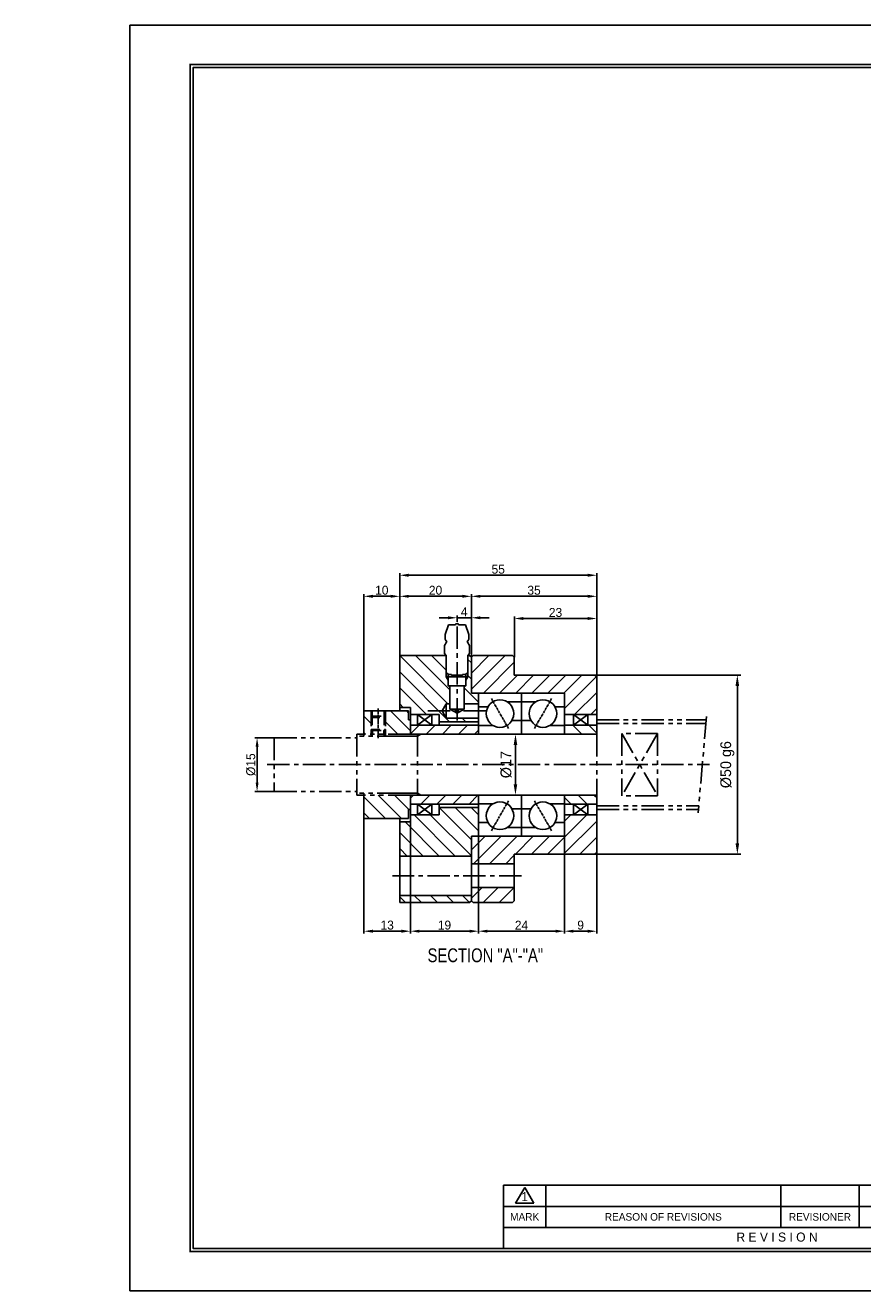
# Model space of a CAD drawing. Header units: millimetres. Extents: x -29 to 5648, y -387 to 3949.
# Tile 1 of 6: x -29 to 205, y 0 to 353. Entities that reach past the tile are written whole.
import ezdxf
from ezdxf.enums import TextEntityAlignment as Align

# ---------------------------------------------------------------- set-up
doc = ezdxf.new("R2010")
doc.units = ezdxf.units.MM
for name, pattern in [('CENTER', [2, 1.25, -0.25, 0.25, -0.25]), ('DASHED', [0.75, 0.5, -0.25]), ('PHANTOM', [2.5, 1.25, -0.25, 0.25, -0.25, 0.25, -0.25])]:
    doc.linetypes.add(name, pattern=pattern)
doc.layers.get('0').update_dxf_attribs({"linetype": 'CONTINUOUS'})
doc.layers.get('Defpoints').update_dxf_attribs({"linetype": 'CONTINUOUS'})
for name, color, linetype in [('1', 1, 'CENTER'), ('5', 7, 'CONTINUOUS'), ('7', 7, 'CONTINUOUS'), ('center', 1, 'CENTER'), ('hidden', 2, 'DASHED'), ('OUTLINE', 7, 'CONTINUOUS'), ('phantom', 6, 'PHANTOM')]:
    doc.layers.add(name, color=color, linetype=linetype)
doc.dimstyles.new('2.5', dxfattribs={"dimtxt": 2.5, "dimasz": 2.5, "dimexe": 0.6, "dimexo": 0, "dimgap": 0.4, "dimtad": 1, "dimdec": 3, "dimzin": 11, "dimdsep": 46, "dimtxsty": 'Standard', "dimcen": 0, "dimclrd": 5, "dimclre": 5, "dimclrt": 3, "dimadec": 0, "dimazin": 0, "dimtfac": 0.6, "dimtdec": 3, "dimtmove": 0, "dimatfit": 3, "dimfxl": 1.25, "dimtolj": 1, "dimtzin": 11, "dimarcsym": 0})
doc.dimstyles.new('3', dxfattribs={"dimtxt": 3, "dimasz": 3, "dimexe": 1, "dimexo": 0, "dimgap": 1, "dimtad": 1, "dimdec": 3, "dimzin": 11, "dimdsep": 46, "dimtxsty": 'Standard', "dimcen": 0, "dimclrd": 5, "dimclre": 5, "dimclrt": 3, "dimadec": 0, "dimazin": 0, "dimtfac": 0.6, "dimtdec": 3, "dimtmove": 0, "dimatfit": 3, "dimfxl": 1.25, "dimtolj": 1, "dimtzin": 11, "dimarcsym": 0})
pattern_1 = [(45, (-893.3792, 27.897), (-2.245064, 2.245064), [])]
pattern_2 = [(135, (-893.3792, 27.897), (-2.245064, -2.245064), [])]

# ---------------------------------------------------------------- blocks, each defined once
blk = doc.blocks.new('란표제')
at = {"layer": '5', "ltscale": 0.5}
blk.add_line((80.6, 22.75), (80.6, 9.1), dxfattribs=at)
at = {"layer": '7', "color": 0}
for p, q in [((386.1, 273), (0, 273)), ((0, 273), (0, 0)), ((0, 0), (386.1, 0))]:
    blk.add_line(p, q, dxfattribs=at)
at = {"layer": '7'}
for p, q in [((208, 22.75), (80.6, 22.75)), ((83.2, 18.86), (85.15, 22.24)), ((85.15, 22.24), (87.1, 18.86)), ((89.7, 22.75), (89.7, 13.65)), ((140.4, 22.75), (140.4, 13.65)), ((157.3, 22.75), (157.3, 13.65)), ((191.1, 18.2), (80.6, 18.2)), ((83.2, 18.86), (87.1, 18.86)), ((191.1, 13.65), (80.6, 13.65))]:
    blk.add_line(p, q, dxfattribs=at)
at = {"layer": '7', "const_width": 0.325}
blk.add_lwpolyline([(377.65, 8.45), (377.65, 264.55), (13, 264.55), (13, 8.45)], close=True, dxfattribs=at)
at = {"layer": '7'}
blk.add_lwpolyline([(377, 9.1), (377, 263.9), (13.65, 263.9), (13.65, 9.1)], close=True, dxfattribs=at)
at = {"layer": '5', "ltscale": 0.5}
for tag, p, height in [('TITLE', (308.32, 31.73), 3.25), ('도번', (326.54, 20.34), 3.25), ('SCALE', (329.92, 12.42), 1.56), ('DATE', (360.13, 12.36), 1.56)]:
    blk.add_attdef(tag, p, '', height=height, dxfattribs=at)
at = {"layer": '7'}
for s, height, p in [('1', 1.95, (85.15, 20.29)), ('MARK', 1.625, (85.15, 15.93)), ('REASON OF REVISIONS', 1.625, (115.05, 15.93)), ('REVISIONER', 1.625, (148.85, 15.93)), ('R E V I S I O N', 1.95, (139.59, 11.57))]:
    blk.add_text(s, height=height, dxfattribs=at).set_placement(p, align=Align.MIDDLE_CENTER)
for tag, p in [('필렛', (233.03, 14.17)), ('모따기', (233.03, 10.79))]:
    blk.add_attdef(tag, text='', height=1.5, dxfattribs=at).set_placement(p, align=Align.MIDDLE_LEFT)
blk = doc.blocks.new('*D2761')
at = {"color": 5, "lineweight": -2, "ltscale": 5}
for p, q in [((95.29, 176.85), (95.29, 194.44)), ((130.29, 171.33), (130.29, 194.44)), ((127.79, 193.84), (97.79, 193.84))]:
    blk.add_line(p, q, dxfattribs=at)
at = {"color": 5}
for points in [[(97.79, 194.26), (97.79, 193.43), (95.29, 193.84)], [(127.79, 193.43), (127.79, 194.26), (130.29, 193.84)]]:
    blk.add_solid(points, dxfattribs=at)
at = {"layer": 'Defpoints', "color": 0}
for p in [(95.29, 193.84), (95.29, 176.85), (130.29, 171.33)]:
    blk.add_point(p, dxfattribs=at)
at = {"color": 3, "ltscale": 5, "insert": (112.79, 195.52), "char_height": 2.5, "attachment_point": 5}
blk.add_mtext('\\A1;35', dxfattribs=at)
blk = doc.blocks.new('*D2762')
at = {"color": 5, "lineweight": -2, "ltscale": 5}
for p, q in [((107.29, 176.85), (107.29, 188.24)), ((109.79, 187.64), (127.79, 187.64)), ((130.29, 171.33), (130.29, 188.24))]:
    blk.add_line(p, q, dxfattribs=at)
at = {"color": 5}
for points in [[(109.79, 188.06), (109.79, 187.23), (107.29, 187.64)], [(127.79, 187.23), (127.79, 188.06), (130.29, 187.64)]]:
    blk.add_solid(points, dxfattribs=at)
at = {"layer": 'Defpoints', "color": 0}
for p in [(130.29, 187.64), (107.29, 176.85), (130.29, 171.33)]:
    blk.add_point(p, dxfattribs=at)
at = {"color": 3, "ltscale": 5, "insert": (118.79, 189.32), "char_height": 2.5, "attachment_point": 5}
blk.add_mtext('\\A1;23', dxfattribs=at)
blk = doc.blocks.new('*D2763')
at = {"color": 5, "lineweight": -2, "ltscale": 5}
for p, q in [((75.29, 177.35), (75.29, 194.44)), ((95.29, 176.85), (95.29, 194.44)), ((92.79, 193.84), (77.79, 193.84))]:
    blk.add_line(p, q, dxfattribs=at)
at = {"color": 5}
for points in [[(77.79, 194.26), (77.79, 193.43), (75.29, 193.84)], [(92.79, 193.43), (92.79, 194.26), (95.29, 193.84)]]:
    blk.add_solid(points, dxfattribs=at)
at = {"layer": 'Defpoints', "color": 0}
for p in [(75.29, 193.84), (75.29, 177.35), (95.29, 176.85)]:
    blk.add_point(p, dxfattribs=at)
at = {"color": 3, "ltscale": 5, "insert": (85.29, 195.52), "char_height": 2.5, "attachment_point": 5}
blk.add_mtext('\\A1;20', dxfattribs=at)
blk = doc.blocks.new('*D2764')
at = {"color": 5, "lineweight": -2, "ltscale": 5}
for p, q in [((65.29, 161.56), (65.29, 194.44)), ((75.29, 177.35), (75.29, 194.44)), ((72.79, 193.84), (67.79, 193.84))]:
    blk.add_line(p, q, dxfattribs=at)
at = {"color": 5}
for points in [[(67.79, 194.26), (67.79, 193.43), (65.29, 193.84)], [(72.79, 193.43), (72.79, 194.26), (75.29, 193.84)]]:
    blk.add_solid(points, dxfattribs=at)
at = {"layer": 'Defpoints', "color": 0}
for p in [(65.29, 193.84), (75.29, 177.35), (65.29, 161.56)]:
    blk.add_point(p, dxfattribs=at)
at = {"color": 3, "ltscale": 5, "insert": (70.29, 195.53), "char_height": 2.5, "attachment_point": 5}
blk.add_mtext('\\A1;10', dxfattribs=at)
blk = doc.blocks.new('*D2765')
at = {"color": 5, "lineweight": -2, "ltscale": 5}
for p, q in [((88.79, 187.85), (86.29, 187.85)), ((91.29, 187.75), (91.29, 188.45)), ((91.29, 187.85), (95.29, 187.85)), ((95.29, 187.89), (95.29, 187.25)), ((97.79, 187.85), (100.29, 187.85))]:
    blk.add_line(p, q, dxfattribs=at)
at = {"color": 5}
for points in [[(88.79, 187.43), (88.79, 188.27), (91.29, 187.85)], [(97.79, 188.27), (97.79, 187.43), (95.29, 187.85)]]:
    blk.add_solid(points, dxfattribs=at)
at = {"layer": 'Defpoints', "color": 0}
for p in [(91.29, 187.75), (95.29, 187.89), (95.29, 187.85)]:
    blk.add_point(p, dxfattribs=at)
at = {"color": 3, "ltscale": 5, "insert": (93.29, 189.53), "char_height": 2.5, "attachment_point": 5}
blk.add_mtext('\\A1;4', dxfattribs=at)
blk = doc.blocks.new('*D2766')
at = {"color": 5, "lineweight": -2, "ltscale": 5}
for p, q in [((121.29, 126.85), (121.29, 99.75)), ((130.29, 122.36), (130.29, 99.75)), ((123.79, 100.35), (127.79, 100.35))]:
    blk.add_line(p, q, dxfattribs=at)
at = {"color": 5}
for points in [[(123.79, 100.77), (123.79, 99.94), (121.29, 100.35)], [(127.79, 99.94), (127.79, 100.77), (130.29, 100.35)]]:
    blk.add_solid(points, dxfattribs=at)
at = {"layer": 'Defpoints', "color": 0}
for p in [(121.29, 126.85), (130.29, 122.36), (130.29, 100.35)]:
    blk.add_point(p, dxfattribs=at)
at = {"color": 3, "ltscale": 5, "insert": (125.79, 102.04), "char_height": 2.5, "attachment_point": 5}
blk.add_mtext('\\A1;9', dxfattribs=at)
blk = doc.blocks.new('*D2767')
at = {"color": 5, "lineweight": -2, "ltscale": 5}
for p, q in [((97.29, 126.85), (97.29, 99.75)), ((121.29, 126.85), (121.29, 99.75)), ((118.79, 100.35), (99.79, 100.35))]:
    blk.add_line(p, q, dxfattribs=at)
at = {"color": 5}
for points in [[(99.79, 100.77), (99.79, 99.94), (97.29, 100.35)], [(118.79, 99.94), (118.79, 100.77), (121.29, 100.35)]]:
    blk.add_solid(points, dxfattribs=at)
at = {"layer": 'Defpoints', "color": 0}
for p in [(97.29, 126.85), (121.29, 126.85), (97.29, 100.35)]:
    blk.add_point(p, dxfattribs=at)
at = {"color": 3, "ltscale": 5, "insert": (109.29, 102.04), "char_height": 2.5, "attachment_point": 5}
blk.add_mtext('\\A1;24', dxfattribs=at)
blk = doc.blocks.new('*D2768')
at = {"color": 5, "lineweight": -2, "ltscale": 5}
for p, q in [((78.29, 130.85), (78.29, 99.75)), ((97.29, 126.85), (97.29, 99.75)), ((94.79, 100.35), (80.79, 100.35))]:
    blk.add_line(p, q, dxfattribs=at)
at = {"color": 5}
for points in [[(80.79, 100.77), (80.79, 99.94), (78.29, 100.35)], [(94.79, 99.94), (94.79, 100.77), (97.29, 100.35)]]:
    blk.add_solid(points, dxfattribs=at)
at = {"layer": 'Defpoints', "color": 0}
for p in [(78.29, 130.85), (97.29, 126.85), (78.29, 100.35)]:
    blk.add_point(p, dxfattribs=at)
at = {"color": 3, "ltscale": 5, "insert": (87.79, 102.04), "char_height": 2.5, "attachment_point": 5}
blk.add_mtext('\\A1;19', dxfattribs=at)
blk = doc.blocks.new('*D2769')
at = {"color": 5, "lineweight": -2, "ltscale": 5}
for p, q in [((65.29, 133.42), (65.29, 99.75)), ((78.29, 132.85), (78.29, 99.75)), ((75.79, 100.35), (67.79, 100.35))]:
    blk.add_line(p, q, dxfattribs=at)
at = {"color": 5}
for points in [[(67.79, 100.77), (67.79, 99.94), (65.29, 100.35)], [(75.79, 99.94), (75.79, 100.77), (78.29, 100.35)]]:
    blk.add_solid(points, dxfattribs=at)
at = {"layer": 'Defpoints', "color": 0}
for p in [(65.29, 133.42), (78.29, 132.85), (65.29, 100.35)]:
    blk.add_point(p, dxfattribs=at)
at = {"color": 3, "ltscale": 5, "insert": (71.79, 102.04), "char_height": 2.5, "attachment_point": 5}
blk.add_mtext('\\A1;13', dxfattribs=at)
blk = doc.blocks.new('*D2770')
at = {"color": 5, "lineweight": -2, "ltscale": 5}
for p, q in [((75.29, 177.35), (75.29, 200.32)), ((77.79, 199.72), (127.79, 199.72)), ((130.29, 171.33), (130.29, 200.32))]:
    blk.add_line(p, q, dxfattribs=at)
at = {"color": 5}
for points in [[(77.79, 200.14), (77.79, 199.3), (75.29, 199.72)], [(127.79, 199.3), (127.79, 200.14), (130.29, 199.72)]]:
    blk.add_solid(points, dxfattribs=at)
at = {"layer": 'Defpoints', "color": 0}
for p in [(130.29, 199.72), (75.29, 177.35), (130.29, 171.33)]:
    blk.add_point(p, dxfattribs=at)
at = {"color": 3, "ltscale": 5, "insert": (102.79, 201.4), "char_height": 2.5, "attachment_point": 5}
blk.add_mtext('\\A1;55', dxfattribs=at)
blk = doc.blocks.new('*D2771')
at = {"color": 5, "lineweight": -2, "ltscale": 5}
for p, q in [((40.29, 154.35), (34.88, 154.35)), ((35.48, 151.85), (35.48, 141.85)), ((40.29, 139.35), (34.88, 139.35))]:
    blk.add_line(p, q, dxfattribs=at)
at = {"color": 5}
for points in [[(35.9, 151.85), (35.07, 151.85), (35.48, 154.35)], [(35.07, 141.85), (35.9, 141.85), (35.48, 139.35)]]:
    blk.add_solid(points, dxfattribs=at)
at = {"layer": 'Defpoints', "color": 0}
for p in [(40.29, 154.35), (35.48, 139.35), (40.29, 139.35)]:
    blk.add_point(p, dxfattribs=at)
at = {"color": 3, "ltscale": 5, "insert": (33.74, 146.85), "char_height": 2.5, "attachment_point": 5, "rotation": 90}
blk.add_mtext('\\A1;%%C15', dxfattribs=at)
blk = doc.blocks.new('*D2773')
at = {"color": 5, "lineweight": -2, "ltscale": 5}
for p, q in [((108.93, 155.35), (106.6, 155.35)), ((107.6, 152.35), (107.6, 141.35)), ((106.66, 138.35), (108.6, 138.35))]:
    blk.add_line(p, q, dxfattribs=at)
at = {"color": 5}
for points in [[(108.1, 152.35), (107.1, 152.35), (107.6, 155.35)], [(107.1, 141.35), (108.1, 141.35), (107.6, 138.35)]]:
    blk.add_solid(points, dxfattribs=at)
at = {"layer": 'Defpoints', "color": 0}
for p in [(108.93, 155.35), (106.66, 138.35), (107.6, 138.35)]:
    blk.add_point(p, dxfattribs=at)
at = {"color": 3, "ltscale": 5, "insert": (104.99, 146.85), "char_height": 3, "attachment_point": 5, "rotation": 90}
blk.add_mtext('\\A1;%%c17', dxfattribs=at)
blk = doc.blocks.new('*D2774')
at = {"color": 5, "lineweight": -2, "ltscale": 5}
for p, q in [((129.77, 171.85), (170.54, 171.85)), ((169.54, 168.85), (169.54, 124.85)), ((129.77, 121.85), (170.54, 121.85))]:
    blk.add_line(p, q, dxfattribs=at)
at = {"color": 5}
for points in [[(170.04, 168.85), (169.04, 168.85), (169.54, 171.85)], [(169.04, 124.85), (170.04, 124.85), (169.54, 121.85)]]:
    blk.add_solid(points, dxfattribs=at)
at = {"layer": 'Defpoints', "color": 0}
for p in [(129.77, 171.85), (129.77, 121.85), (169.54, 121.85)]:
    blk.add_point(p, dxfattribs=at)
at = {"color": 3, "ltscale": 5, "insert": (166.75, 146.85), "char_height": 3, "attachment_point": 5, "rotation": 90}
blk.add_mtext('\\A1;%%c50 g6', dxfattribs=at)

msp = doc.modelspace()

# ---------------------------------------------------------------- hatches: boundary and pattern name
at = {"ltscale": 5, "transparency": 33554687}
h = msp.add_hatch(dxfattribs=at)
h.set_pattern_fill('ANSI31', color=5, angle=90, style=0)
h.set_pattern_definition(pattern_2)
h.paths.add_polyline_path([(88.2855, 176.8459), (87.7855, 177.3458), (75.2855, 177.3458), (75.2855, 162.8458), (78.2855, 162.8458), (78.2855, 160.8458), (80.2855, 160.8458), (84.2855, 160.8458), (86.2855, 160.8458), (86.2855, 158.8458), (97.2855, 158.8458), (97.2855, 159.8458), (88.2855, 159.8458), (87.1307, 161.8458), (88.2855, 163.8458), (89.2855, 163.8458), (89.2855, 168.6222), (88.8268, 168.8871), (88.8268, 170.4084), (88.2855, 171.3458), (88.2855, 172.6094)])
h.paths.add_polyline_path([(95.2855, 166.8458), (95.2855, 176.8458), (94.7855, 177.3458), (94.2855, 176.8459), (94.2855, 172.6094), (94.2855, 171.3458), (93.7442, 170.4084), (93.7442, 168.8871), (93.2855, 168.6222), (93.2855, 163.8458), (97.2855, 163.8458), (97.2855, 166.8458)])
h.paths.add_polyline_path([(95.2855, 126.8458), (97.2855, 126.8458), (97.2855, 130.6783), (97.2855, 134.8458), (86.2855, 134.8458), (86.2855, 132.8458), (84.2855, 132.8458), (80.2855, 132.8458), (78.2855, 132.8458), (78.2855, 130.8458), (75.2855, 130.8458), (75.2855, 121.3458), (95.2855, 121.3458)])
h.paths.add_polyline_path([(95.2855, 110.3458), (75.2855, 110.3458), (75.2855, 108.3458), (94.7855, 108.3458), (95.2855, 108.8442)])
h = msp.add_hatch(dxfattribs=at)
h.set_pattern_fill('ANSI31', color=5, style=0)
h.set_pattern_definition(pattern_1)
h.paths.add_polyline_path([(121.2855, 163.0133), (121.2855, 160.8458), (123.7855, 160.8458), (127.7855, 160.8458), (128.2855, 160.8458), (130.2855, 160.8458), (130.2855, 171.3344), (129.7741, 171.8458), (107.2855, 171.8458), (107.2855, 174.5458), (107.2855, 176.8458), (106.7855, 177.3458), (95.7855, 177.3458), (95.2855, 176.8458), (95.2855, 166.8458), (97.2855, 166.8458), (109.2855, 166.8458), (121.2855, 166.8458)])
h.paths.add_polyline_path([(121.2855, 130.6783), (121.2855, 126.8458), (109.2855, 126.8458), (97.2855, 126.8458), (95.2855, 126.8458), (95.2855, 121.3458), (95.2855, 119.1458), (107.2855, 119.1458), (107.2855, 121.8458), (129.7741, 121.8458), (130.2855, 122.3573), (130.2855, 132.8458), (128.2855, 132.8458), (127.7855, 132.8458), (123.7855, 132.8458), (121.2855, 132.8458)])
h.paths.add_polyline_path([(95.2855, 108.8442), (95.7741, 108.3458), (106.7741, 108.3458), (107.2855, 108.8573), (107.2855, 112.5458), (95.2855, 112.5458), (95.2855, 110.3458)])
h = msp.add_hatch(dxfattribs=at)
h.set_pattern_fill('ANSI31', color=5, angle=90, style=0)
h.set_pattern_definition(pattern_2)
h.paths.add_polyline_path([(71.2855, 161.8458), (71.2855, 160.0458), (71.2855, 156.6458), (71.2855, 155.3458), (78.2855, 155.3458), (78.2855, 157.8458), (78.2855, 159.3458), (77.7855, 159.3458), (77.7855, 161.8458), (75.2855, 161.8458)])
h.paths.add_polyline_path([(65.5741, 161.8458), (65.2855, 161.5573), (65.2855, 155.3458), (67.2855, 155.3458), (67.2855, 156.6458), (67.2855, 160.0458), (67.2855, 161.8458)])
h.paths.add_polyline_path([(78.2855, 138.3458), (65.2855, 138.3458), (65.2855, 132.1344), (65.5741, 131.8458), (75.2855, 131.8458), (77.7855, 131.8458), (77.7855, 134.3458), (78.2855, 134.3458), (78.2855, 135.8458)])
h = msp.add_hatch(dxfattribs=at)
h.set_pattern_fill('ANSI31', color=5, style=0)
h.set_pattern_definition(pattern_1)
h.paths.add_polyline_path([(97.2855, 155.3458), (97.2855, 157.7746), (97.2855, 157.8458), (86.2855, 157.8458), (84.2855, 157.8458), (80.2855, 157.8458), (78.2855, 157.8458), (78.2855, 155.3458), (90.2855, 155.3458), (91.1515, 155.3458)])
h.paths.add_polyline_path([(86.2855, 135.8458), (97.2855, 135.8458), (97.2855, 135.9171), (97.2855, 138.3458), (91.1515, 138.3458), (90.2855, 138.3458), (78.2855, 138.3458), (78.2855, 135.8458), (80.2855, 135.8458), (84.2855, 135.8458)])
h = msp.add_hatch(dxfattribs=at)
h.set_pattern_fill('ANSI31', color=5, angle=90, style=0)
h.set_pattern_definition([(135, (73.215, 95.9624), (-2.24506, -2.24506), [])])
h.paths.add_polyline_path([(121.2855, 157.8458), (121.2855, 157.7746), (121.2855, 155.3458), (130.2855, 155.3458), (130.2855, 157.8458), (127.7855, 157.8458), (123.7855, 157.8458)])
h.paths.add_polyline_path([(121.2855, 135.9171), (121.2855, 135.8458), (123.7855, 135.8458), (127.7855, 135.8458), (130.2855, 135.8458), (130.2855, 138.3458), (121.2855, 138.3458)])

# ---------------------------------------------------------------- linework, layer by layer
at = {"ltscale": 5}
for p, q in [((75.2855, 177.3458), (88.2855, 177.3459)), ((94.2855, 177.3459), (94.7855, 177.3458)), ((95.2855, 176.8458), (94.7855, 177.3458)), ((95.7855, 177.3458), (106.7855, 177.3458)), ((88.2855, 163.8458), (89.2855, 163.8458)), ((93.2855, 163.8458), (97.2855, 163.8458)), ((88.2855, 159.8458), (97.2855, 159.8458)), ((78.2855, 157.8458), (97.2855, 157.8458)), ((78.2855, 135.8458), (97.2855, 135.8458)), ((95.2855, 121.3458), (75.2855, 121.3458)), ((95.2855, 110.3458), (75.2855, 110.3458)), ((94.7855, 108.3458), (75.2855, 108.3458))]:
    msp.add_line(p, q, dxfattribs=at)
for p, q in [((95.7855, 177.3458), (95.2855, 176.8458)), ((106.7855, 177.3458), (107.2855, 176.8458)), ((94.2855, 171.3458), (88.2855, 171.3458)), ((88.8268, 172.0681), (88.8268, 168.8871)), ((93.7442, 172.0681), (93.7442, 168.8871)), ((93.7442, 168.8871), (88.8268, 168.8871)), ((88.8268, 168.8871), (89.2855, 168.6222)), ((89.2855, 162.3458), (89.2855, 168.8871)), ((93.2855, 162.3458), (93.2855, 168.8871)), ((93.7442, 168.8871), (93.2855, 168.6222)), ((88.2855, 163.8458), (87.1307, 161.8458)), ((88.2855, 159.8458), (88.2855, 163.8458)), ((88.2855, 159.8458), (87.1307, 161.8458)), ((93.2855, 162.3458), (89.2855, 162.3458)), ((89.2855, 162.3458), (91.2855, 161.191)), ((93.2855, 162.3458), (91.2855, 161.191)), ((94.7855, 108.3458), (95.2855, 108.8458))]:
    msp.add_line(p, q)
at = {"color": 5}
for p, q in [((88.2855, 172.6094), (88.2855, 171.3458)), ((88.2855, 171.3458), (88.8268, 170.4084)), ((94.2855, 171.3458), (93.7442, 170.4084)), ((94.2855, 172.6094), (94.2855, 171.3458))]:
    msp.add_line(p, q, dxfattribs=at)
at = {"ltscale": 0.5}
for p, q in [((78.2855, 162.8458), (75.2855, 162.8458)), ((78.2855, 130.8458), (75.2855, 130.8458))]:
    msp.add_line(p, q, dxfattribs=at)
at = {"layer": '1', "ltscale": 5}
for p, q in [((91.2855, 159.191), (91.2855, 187.7459)), ((83.1307, 161.8458), (99.2855, 161.8458)), ((38.2855, 146.8458), (161.7787, 146.8458)), ((109.2855, 115.8458), (73.2855, 115.8458))]:
    msp.add_line(p, q, dxfattribs=at)
at = {"layer": 'center', "ltscale": 0.5}
for p, q in [((100.868, 165.2831), (105.703, 156.9086)), ((117.703, 165.2831), (112.868, 156.9086)), ((69.2855, 154.2656), (69.2855, 162.484)), ((100.868, 128.4086), (105.703, 136.7831)), ((117.703, 128.4086), (112.868, 136.7831))]:
    msp.add_line(p, q, dxfattribs=at)
at = {"layer": 'hidden', "color": 5, "ltscale": 5}
for p, q in [((67.2855, 161.8458), (67.2855, 160.0458)), ((71.2855, 161.8458), (71.2855, 160.0458)), ((67.2855, 156.6458), (67.2855, 154.8458)), ((71.2855, 156.6458), (71.2855, 154.8458))]:
    msp.add_line(p, q, dxfattribs=at)
at = {"layer": 'hidden', "ltscale": 5}
for p, q in [((67.2855, 160.0458), (67.5855, 160.3458)), ((67.2855, 160.0458), (67.2855, 156.6458)), ((67.2855, 160.0458), (71.2855, 160.0458)), ((67.5855, 161.8458), (67.5855, 160.3458)), ((67.5855, 160.3458), (67.5855, 156.3458)), ((67.5855, 160.3458), (70.9855, 160.3458)), ((70.9855, 161.8458), (70.9855, 160.3458)), ((70.9855, 160.3458), (70.9855, 156.3458)), ((71.2855, 160.0458), (70.9855, 160.3458)), ((71.2855, 160.0458), (71.2855, 156.6458)), ((67.2855, 156.6458), (71.2855, 156.6458)), ((67.2855, 156.6458), (67.5855, 156.3458)), ((67.5855, 156.3458), (70.9855, 156.3458)), ((67.5855, 156.3458), (67.5855, 154.8458)), ((67.6855, 155.3458), (67.6855, 156.3458)), ((70.8855, 155.3458), (70.8855, 156.3458)), ((71.2855, 156.6458), (70.9855, 156.3458)), ((70.9855, 156.3458), (70.9855, 154.8458))]:
    msp.add_line(p, q, dxfattribs=at)
at = {"layer": 'OUTLINE'}
for p, q in [((88.8855, 185.8459), (87.9855, 183.1458)), ((90.8855, 185.8459), (88.8855, 185.8459)), ((93.6855, 185.8459), (91.6855, 185.8459)), ((94.5855, 183.1458), (93.6855, 185.8459)), ((87.9855, 183.1458), (87.9855, 181.8458)), ((94.5855, 181.8458), (94.5855, 183.1458)), ((75.2855, 161.8458), (75.2855, 177.3458)), ((87.7855, 177.8458), (87.7855, 180.1492)), ((87.7855, 177.8458), (88.2855, 177.3459)), ((88.2855, 177.3459), (88.2855, 172.6094)), ((94.2855, 177.3459), (94.7855, 177.8458)), ((94.2855, 172.6094), (94.2855, 177.3459)), ((94.7855, 180.1492), (94.7855, 177.8458)), ((95.2855, 176.8458), (95.2855, 166.8458)), ((95.2855, 176.8458), (95.2855, 166.8458)), ((107.2855, 174.5458), (107.2855, 176.8458)), ((107.2855, 174.5458), (107.2855, 171.8458)), ((88.2855, 172.6094), (88.899, 171.9959)), ((88.899, 171.9959), (89.7291, 171.9959)), ((89.7291, 171.9959), (89.7291, 171.8977)), ((89.781, 171.8459), (92.79, 171.8459)), ((92.8419, 171.9959), (93.672, 171.9959)), ((92.8419, 171.8977), (92.8419, 171.9959)), ((93.672, 171.9959), (94.2855, 172.6094)), ((129.7741, 171.8458), (107.2855, 171.8458)), ((130.2741, 171.3458), (129.7741, 171.8458)), ((130.2855, 171.3344), (130.2855, 155.3458)), ((121.2855, 166.8458), (95.2855, 166.8458)), ((95.2855, 166.8458), (97.2855, 166.8458)), ((95.2855, 166.8458), (97.2855, 166.8458)), ((97.2855, 155.3458), (97.2855, 166.8458)), ((97.2855, 166.8458), (97.2855, 155.3458)), ((97.2855, 166.8458), (97.2855, 155.3458)), ((109.2855, 166.8458), (109.2855, 155.3458)), ((121.2855, 155.3458), (121.2855, 166.8458)), ((78.2855, 162.8458), (78.2855, 155.3458)), ((97.2855, 163.0133), (99.9643, 163.0133)), ((105.203, 164.4171), (109.2855, 164.4171)), ((113.368, 164.4171), (109.2855, 164.4171)), ((121.2855, 163.0133), (118.6067, 163.0133)), ((65.5741, 161.8458), (65.2855, 161.5573)), ((65.2855, 154.8458), (65.2855, 161.5573)), ((65.5741, 161.8458), (77.7855, 161.8458)), ((77.7855, 159.3458), (77.7855, 161.8458)), ((77.7855, 159.3458), (78.2855, 159.3458)), ((86.2855, 160.8458), (78.2855, 160.8458)), ((80.2855, 160.8458), (80.2855, 157.8458)), ((84.2855, 160.8458), (80.2855, 157.8458)), ((80.2855, 160.8458), (84.2855, 157.8458)), ((84.2855, 160.8458), (84.2855, 157.8458)), ((86.2855, 160.8458), (86.2855, 157.8458)), ((106.6067, 159.1783), (109.2855, 159.1783)), ((111.9643, 159.1783), (109.2855, 159.1783)), ((130.2855, 160.8458), (121.2855, 160.8458)), ((121.2855, 160.8458), (128.2855, 160.8458)), ((123.7855, 160.8458), (127.7855, 157.8458)), ((127.7855, 160.8458), (123.7855, 157.8458)), ((123.7855, 160.8458), (123.7855, 157.8458)), ((127.7855, 160.8458), (127.7855, 157.8458)), ((86.2855, 158.8458), (97.2855, 158.8458)), ((97.2855, 157.7746), (101.368, 157.7746)), ((121.2855, 157.7746), (117.203, 157.7746)), ((121.2855, 157.8458), (130.2855, 157.8458)), ((78.2855, 155.3458), (130.2855, 155.3458)), ((65.2855, 138.8458), (65.2855, 132.1344)), ((78.2855, 138.3458), (130.2855, 138.3458)), ((78.2855, 138.3458), (78.2855, 130.8458)), ((97.2855, 126.8458), (97.2855, 138.3458)), ((97.2855, 138.3458), (97.2855, 126.8458)), ((97.2855, 138.3458), (97.2855, 126.8458)), ((109.2855, 138.3458), (109.2855, 126.8458)), ((121.2855, 126.8458), (121.2855, 138.3458)), ((130.2855, 138.3458), (130.2855, 122.3573)), ((77.7855, 134.3458), (77.7855, 131.8458)), ((77.7855, 134.3458), (78.2855, 134.3458)), ((80.2855, 132.8458), (80.2855, 135.8458)), ((84.2855, 132.8458), (80.2855, 135.8458)), ((80.2855, 132.8458), (84.2855, 135.8458)), ((84.2855, 132.8458), (84.2855, 135.8458)), ((86.2855, 135.8458), (86.2855, 132.8458)), ((86.2855, 134.8458), (97.2855, 134.8458)), ((97.2855, 135.9171), (101.368, 135.9171)), ((106.6067, 134.5133), (109.2855, 134.5133)), ((111.9643, 134.5133), (109.2855, 134.5133)), ((121.2855, 135.9171), (117.203, 135.9171)), ((121.2855, 135.8458), (130.2855, 135.8458)), ((123.7855, 132.8458), (123.7855, 135.8458)), ((127.7855, 132.8458), (123.7855, 135.8458)), ((123.7855, 132.8458), (127.7855, 135.8458)), ((127.7855, 132.8458), (127.7855, 135.8458)), ((65.2855, 132.1344), (65.5741, 131.8458)), ((65.5741, 131.8458), (77.7855, 131.8458)), ((75.2855, 108.3458), (75.2855, 131.8458)), ((86.2855, 132.8458), (78.2855, 132.8458)), ((130.2855, 132.8458), (121.2855, 132.8458)), ((121.2855, 132.8458), (128.2855, 132.8458)), ((97.2855, 130.6783), (99.9643, 130.6783)), ((105.203, 129.2746), (109.2855, 129.2746)), ((113.368, 129.2746), (109.2855, 129.2746)), ((121.2855, 130.6783), (118.6067, 130.6783)), ((121.2855, 126.8458), (95.2855, 126.8458)), ((95.2855, 115.3458), (95.2855, 126.8458)), ((95.2855, 126.8458), (97.2855, 126.8458)), ((129.7741, 121.8458), (107.2855, 121.8458)), ((107.2855, 121.8458), (107.2855, 119.1458)), ((129.7741, 121.8458), (130.2855, 122.3573)), ((107.2855, 119.1458), (95.2855, 119.1458)), ((107.2855, 115.8458), (107.2855, 119.1458)), ((95.2855, 115.8458), (95.2855, 112.5458)), ((107.2855, 112.5458), (107.2855, 115.8458)), ((95.2855, 112.5458), (95.2855, 108.8458)), ((107.2855, 112.5458), (95.2855, 112.5458)), ((107.2855, 112.5458), (107.2855, 108.8573)), ((95.2855, 108.8442), (95.7741, 108.3458)), ((106.7741, 108.3458), (95.7741, 108.3458)), ((106.7741, 108.3458), (107.2855, 108.8573))]:
    msp.add_line(p, q, dxfattribs=at)
for centre in [(103.2855, 161.0958), (115.2855, 161.0958), (103.2855, 132.5958), (115.2855, 132.5958)]:
    msp.add_circle(centre, 3.835, dxfattribs=at)
for centre, radius, start, end in [((91.2855, 185.8459), 0.4, 0, 180), ((82.9912, 183.7568), 6, 323.039247, 336.307361), ((88.4855, 181.8459), 0.5, 180, 270), ((94.0855, 181.8459), 0.5, 270, 0), ((99.5798, 183.7568), 6, 203.692639, 216.960753), ((89.781, 171.8977), 0.0519, 180, 270), ((92.79, 171.8977), 0.0519, 270, 0)]:
    msp.add_arc(centre, radius, start, end, dxfattribs=at)
at = {"layer": 'phantom', "ltscale": 5}
for p, q in [((130.2855, 159.3458), (160.8647, 159.3458)), ((160.9477, 160.2945), (158.5945, 133.3972)), ((130.2855, 158.3458), (160.7772, 158.3458)), ((137.2855, 155.5205), (137.2855, 138.1712)), ((137.2855, 155.5205), (147.2855, 138.1712)), ((147.2855, 155.5205), (137.2855, 138.1712)), ((147.2855, 155.5205), (137.2855, 155.5205)), ((147.2855, 155.5205), (147.2855, 138.1712)), ((40.2855, 154.3458), (63.2855, 154.3458)), ((40.2855, 154.3458), (40.2855, 139.3458)), ((63.2855, 155.3458), (63.2855, 138.3458)), ((78.2855, 155.3458), (63.2855, 155.3458)), ((75.2855, 154.8458), (63.2855, 154.8458)), ((80.2855, 154.8458), (75.2855, 154.8458)), ((80.2855, 155.3458), (80.2855, 138.3458)), ((80.2855, 154.8458), (81.1515, 155.3458)), ((130.2855, 155.3458), (130.2855, 138.3458)), ((40.2855, 139.3458), (63.2855, 139.3458)), ((75.2855, 138.8458), (63.2855, 138.8458)), ((78.2855, 138.3458), (63.2855, 138.3458)), ((80.2855, 138.8458), (75.2855, 138.8458)), ((80.2855, 138.8458), (81.1515, 138.3458)), ((147.2855, 138.1712), (137.2855, 138.1712)), ((130.2855, 135.3458), (158.765, 135.3458)), ((130.2855, 134.3458), (158.6775, 134.3458))]:
    msp.add_line(p, q, dxfattribs=at)

# ---------------------------------------------------------------- block references
at = {"ltscale": 5, "xscale": 1.2939264, "yscale": 1.2939264, "zscale": 1.2939264}
msp.add_blockref('란표제', (0, 0), dxfattribs=at)

# ---------------------------------------------------------------- texts
at = {"lineweight": 9, "width": 0.8}
msp.add_text('SECTION "A"-"A"', height=3.861, dxfattribs=at).set_placement((83.0623, 91.7051))
at = {"layer": '5', "color": 3, "ltscale": 5, "insert": (-29.2228, 86.4854), "char_height": 5, "attachment_point": 9}
msp.add_mtext('\\A1;', dxfattribs=at)

# ---------------------------------------------------------------- dimensions: what is measured, and where the dimension line sits
at = {"ltscale": 5}
for base, p1, p2, picture, middle in [((130.2855, 199.719), (75.2855, 177.3458), (130.2855, 171.3344), '*D2770', (102.7855, 201.3989)), ((65.2855, 193.8419), (75.2855, 177.3458), (65.2855, 161.5573), '*D2764', (70.2855, 195.5269)), ((75.2855, 193.8419), (95.2855, 176.8458), (75.2855, 177.3458), '*D2763', (85.2855, 195.5235)), ((95.2855, 193.8419), (130.2855, 171.3344), (95.2855, 176.8458), '*D2761', (112.7855, 195.5235)), ((95.2855, 187.8508), (91.2855, 187.7459), (95.2855, 187.8922), '*D2765', (93.2855, 189.5341)), ((130.2855, 187.6425), (107.2855, 176.8458), (130.2855, 171.3344), '*D2762', (118.7855, 189.3241)), ((65.2855, 100.3543), (78.2855, 132.8458), (65.2855, 133.4179), '*D2769', (71.7855, 102.0392)), ((78.2855, 100.3543), (97.2855, 126.8458), (78.2855, 130.8458), '*D2768', (87.7855, 102.0392)), ((97.2855, 100.3543), (121.2855, 126.8458), (97.2855, 126.8458), '*D2767', (109.2855, 102.0376)), ((130.2855, 100.3543), (121.2855, 126.8458), (130.2855, 122.3573), '*D2766', (125.7855, 102.0359))]:
    dim = msp.add_linear_dim(base=base, p1=p1, p2=p2, dimstyle='2.5', dxfattribs=at)
    dim.commit()
    dim.dimension.update_dxf_attribs({"geometry": picture, "text_midpoint": middle})
dim = msp.add_linear_dim(base=(169.5388, 121.8458), p1=(129.7741, 171.8458), p2=(129.7741, 121.8458), angle=90, text='%%c<> g6', dimstyle='3', override={"dimgap": 1, "dimtol": 0, "dimlim": 0, "dimtp": -0.009, "dimtm": 0.025}, dxfattribs=at)
dim.commit()
dim.dimension.update_dxf_attribs({"geometry": '*D2774', "text_midpoint": (166.7491, 146.8458)})
for base, p1, p2, text, dimstyle, picture, middle in [((35.4831, 139.3458), (40.2855, 154.3458), (40.2855, 139.3458), '%%C<>', '2.5', '*D2771', (33.7366, 146.8458)), ((107.6011, 138.3458), (108.934, 155.3458), (106.6588, 138.3458), '%%c<>', '3', '*D2773', (104.9853, 146.8458))]:
    dim = msp.add_linear_dim(base=base, p1=p1, p2=p2, angle=90, text=text, dimstyle=dimstyle, dxfattribs=at)
    dim.commit()
    dim.dimension.update_dxf_attribs({"geometry": picture, "text_midpoint": middle})

doc.saveas('drawing.dxf')
